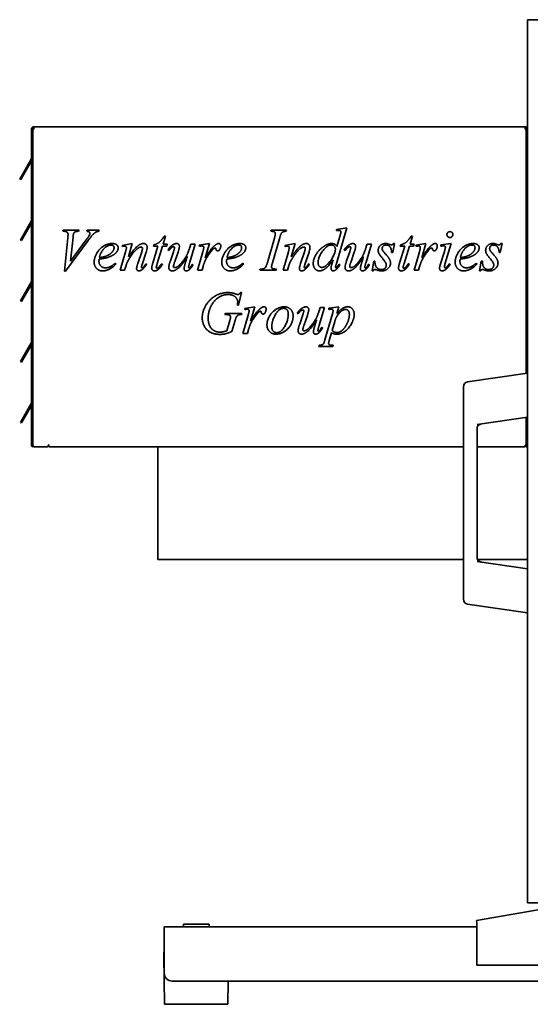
# Model space of a CAD drawing. Header units: millimetres. Extents: x 295 to 965, y 115 to 776.
# Tile 1 of 2: x 295 to 614, y 115 to 731. Entities that reach past the tile are written whole.
import ezdxf

# ---------------------------------------------------------------- set-up
doc = ezdxf.new("R2010")
doc.units = ezdxf.units.MM
doc.header["$LTSCALE"] = 3
doc.layers.add('Krawędzie widoczne(ISO)', color=7, linetype='Continuous', lineweight=35, true_color=0x262659)

msp = doc.modelspace()

# ---------------------------------------------------------------- linework, layer by layer
at = {"layer": 'Krawędzie widoczne(ISO)'}
for p, q in [((612.59, 730.86), (664.09, 730.86)), ((612.59, 178.86), (612.59, 730.86)), ((303.99, 662.52), (302.59, 662.52)), ((302.59, 464.8), (302.59, 662.52)), ((303.5, 464.92), (303.5, 662.02)), ((303.99, 663.92), (611.19, 663.92)), ((303.99, 662.52), (303.99, 663.92)), ((611.19, 663.92), (611.19, 662.52)), ((611.89, 662.52), (611.19, 662.52)), ((612.59, 662.52), (611.89, 662.52)), ((611.89, 650.52), (611.89, 662.52)), ((611.89, 509.88), (611.89, 650.52)), ((302.13, 643.2), (295.23, 631.25)), ((295.84, 630.9), (302.59, 642.6)), ((302.13, 643.2), (302.5, 643.84)), ((295.23, 631.25), (295.84, 630.9)), ((302.5, 604.84), (295.73, 593.12)), ((296.34, 592.77), (302.59, 603.6)), ((322.23, 598.58), (322.41, 599.25)), ((322.9, 598.58), (322.23, 598.58)), ((322.41, 599.25), (332.3, 599.25)), ((332.3, 599.25), (332.09, 598.58)), ((337.1, 598.58), (337.32, 599.25)), ((337.32, 599.25), (344.82, 599.25)), ((344.82, 599.25), (344.63, 598.58)), ((452.13, 598.58), (452.35, 599.25)), ((452.35, 599.25), (461.91, 599.25)), ((461.91, 599.25), (461.71, 598.58)), ((499.66, 600.68), (493.2, 578.46)), ((493.32, 599.66), (499.66, 600.68)), ((493.32, 598.99), (493.32, 599.66)), ((295.73, 593.12), (296.34, 592.77)), ((323.25, 573.68), (325.31, 594.49)), ((337.99, 592.82), (323.92, 573.68)), ((328.56, 594.86), (327.07, 579.95)), ((327.07, 579.95), (336.83, 593.27)), ((359.26, 589.8), (365.61, 590.94)), ((365.61, 590.94), (363.22, 582.63)), ((386.44, 595.53), (384.95, 590.51)), ((385.62, 595.53), (386.44, 595.53)), ((407.48, 589.92), (413.79, 590.94)), ((413.79, 590.94), (411.22, 581.97)), ((450.11, 579.15), (454.46, 594.25)), ((457.56, 593.86), (453.23, 578.79)), ((461.03, 589.8), (467.39, 590.94)), ((467.39, 590.94), (465, 582.63)), ((493.55, 589.18), (495.31, 595.29)), ((529.52, 590.94), (528.39, 585.28)), ((528.82, 590.94), (529.52, 590.94)), ((540.71, 595.53), (539.22, 590.51)), ((539.89, 595.53), (540.71, 595.53)), ((542.86, 589.92), (549.17, 590.94)), ((549.17, 590.94), (546.59, 581.97)), ((558.54, 590.02), (564.98, 591.04)), ((564.98, 591.04), (561.07, 577.95)), ((596.7, 590.94), (595.57, 585.28)), ((596, 590.94), (596.7, 590.94)), ((358.05, 574.25), (361.38, 585.81)), ((359.42, 589.12), (359.26, 589.8)), ((360.09, 589.22), (359.42, 589.12)), ((369.04, 578.38), (371.49, 585.79)), ((374.31, 585.61), (371.76, 577.91)), ((378.39, 578.66), (381.62, 589.33)), ((378.8, 589.33), (378.99, 590.06)), ((381.62, 589.33), (378.8, 589.33)), ((384.58, 589.33), (381.23, 578.48)), ((387.2, 589.33), (384.58, 589.33)), ((384.95, 590.51), (387.5, 590.51)), ((387.5, 590.51), (387.2, 589.33)), ((388.4, 586.59), (387.83, 587)), ((389.4, 580.13), (391.32, 585.83)), ((394.2, 585.57), (392.18, 579.68)), ((404.95, 590.51), (401.58, 579.36)), ((401.72, 588.98), (402.15, 590.51)), ((402.15, 590.51), (404.95, 590.51)), ((406.4, 574.25), (409.69, 585.71)), ((407.72, 589.24), (407.48, 589.92)), ((459.83, 574.25), (463.16, 585.81)), ((461.2, 589.12), (461.03, 589.8)), ((461.87, 589.22), (461.2, 589.12)), ((470.82, 578.38), (473.27, 585.79)), ((476.09, 585.61), (473.53, 577.91)), ((498.57, 586.59), (498, 587)), ((499.57, 580.13), (501.49, 585.83)), ((504.37, 585.57), (502.35, 579.68)), ((515.12, 590.51), (511.75, 579.36)), ((511.89, 588.98), (512.32, 590.51)), ((512.32, 590.51), (515.12, 590.51)), ((528.39, 585.28), (527.72, 585.28)), ((532.66, 578.66), (535.89, 589.33)), ((533.07, 589.33), (533.26, 590.06)), ((535.89, 589.33), (533.07, 589.33)), ((538.85, 589.33), (535.5, 578.48)), ((541.47, 589.33), (538.85, 589.33)), ((539.22, 590.51), (541.77, 590.51)), ((541.77, 590.51), (541.47, 589.33)), ((541.77, 574.25), (545.06, 585.71)), ((543.1, 589.24), (542.86, 589.92)), ((558.13, 577.68), (560.71, 586.04)), ((558.54, 589.3), (558.54, 590.02)), ((595.57, 585.28), (594.9, 585.28)), ((355.15, 578.68), (355.52, 578.15)), ((434.91, 578.68), (435.28, 578.15)), ((490.42, 578.34), (491.14, 580.67)), ((515.45, 573.82), (516.57, 579.81)), ((516.57, 579.81), (517.24, 579.81)), ((580.78, 578.68), (581.15, 578.15)), ((582.62, 573.82), (583.75, 579.81)), ((583.75, 579.81), (584.42, 579.81)), ((323.92, 573.68), (323.25, 573.68)), ((360.81, 574.25), (358.05, 574.25)), ((361.71, 577.3), (360.81, 574.25)), ((374.08, 578.28), (374.66, 577.93)), ((383.91, 578.34), (384.52, 577.89)), ((403.15, 578.13), (403.7, 577.7)), ((409.22, 574.25), (406.4, 574.25)), ((409.81, 576.58), (409.22, 574.25)), ((445.35, 574.25), (445.61, 574.93)), ((455.52, 574.25), (445.35, 574.25)), ((455.72, 574.93), (455.52, 574.25)), ((462.59, 574.25), (459.83, 574.25)), ((463.48, 577.3), (462.59, 574.25)), ((475.86, 578.28), (476.43, 577.93)), ((494.75, 578.03), (495.39, 577.64)), ((513.32, 578.13), (513.87, 577.7)), ((516.12, 573.82), (515.45, 573.82)), ((538.18, 578.34), (538.79, 577.89)), ((544.59, 574.25), (541.77, 574.25)), ((545.18, 576.58), (544.59, 574.25)), ((563.73, 578.34), (564.38, 577.93)), ((583.3, 573.82), (582.62, 573.82)), ((302.5, 566.84), (295.73, 555.12)), ((296.34, 554.77), (302.59, 565.6)), ((433.87, 560.28), (432.01, 552.4)), ((433.19, 560.28), (433.87, 560.28)), ((295.73, 555.12), (296.34, 554.77)), ((432.01, 552.4), (431.34, 552.4)), ((435.83, 550.38), (442.14, 551.4)), ((436.07, 549.7), (435.83, 550.38)), ((442.14, 551.4), (439.57, 542.43)), ((485.79, 550.97), (482.42, 539.82)), ((482.56, 549.44), (482.99, 550.97)), ((482.99, 550.97), (485.79, 550.97)), ((488.48, 550.46), (494.78, 551.4)), ((488.48, 549.74), (488.48, 550.46)), ((494.78, 551.4), (493.55, 547.15)), ((423.49, 546.56), (423.7, 547.27)), ((424, 546.56), (423.49, 546.56)), ((423.7, 547.27), (434.07, 547.27)), ((424.78, 536.45), (426.6, 542.88)), ((429.7, 542.25), (427.86, 535.94)), ((434.07, 547.27), (433.89, 546.56)), ((434.75, 534.71), (438.03, 546.17)), ((469.24, 547.05), (468.67, 547.46)), ((470.24, 540.59), (472.16, 546.29)), ((475.04, 546.03), (473.02, 540.14)), ((486.05, 530.77), (490.71, 546.92)), ((492.12, 542.17), (490.55, 536.65)), ((438.16, 537.04), (437.57, 534.71)), ((483.99, 538.59), (484.54, 538.16)), ((437.57, 534.71), (434.75, 534.71)), ((490.12, 535.18), (488.75, 530.42)), ((302.5, 528.84), (295.73, 517.12)), ((296.34, 516.77), (302.59, 527.6)), ((482.3, 526.64), (482.48, 527.32)), ((490.98, 526.64), (482.3, 526.64)), ((491.16, 527.32), (490.98, 526.64)), ((295.73, 517.12), (296.34, 516.77)), ((612.59, 509.99), (575.15, 504.39)), ((572.59, 501.42), (572.59, 368.55)), ((302.5, 490.84), (295.73, 479.12)), ((296.34, 478.77), (302.59, 489.6)), ((581.11, 477.78), (612.59, 482.49)), ((611.89, 475.92), (611.89, 482.38)), ((295.73, 479.12), (296.34, 478.77)), ((581.09, 475.19), (581.09, 475.19)), ((581.09, 394.78), (581.09, 475.19)), ((611.89, 463.92), (611.89, 475.92)), ((303.51, 464.8), (302.59, 464.8)), ((312.3, 463.92), (304.5, 463.92)), ((313.3, 464.92), (313.3, 465.15)), ((313.3, 465.15), (313.5, 465.15)), ((313.5, 465.15), (313.5, 464.8)), ((313.5, 463.92), (313.5, 464.8)), ((572.59, 463.92), (313.5, 463.92)), ((381.59, 463.92), (381.59, 393.42)), ((611.19, 463.92), (581.09, 463.92)), ((611.19, 464.8), (611.89, 464.8)), ((611.19, 464.8), (611.19, 463.92)), ((611.89, 463.92), (612.59, 463.92)), ((572.59, 393.42), (381.59, 393.42)), ((612.59, 387.49), (581.11, 392.19)), ((612.59, 393.42), (581.41, 393.42)), ((575.15, 365.58), (612.59, 359.99)), ((664.09, 178.86), (612.59, 178.86)), ((580.7, 167.66), (632.89, 176.86)), ((580.89, 166.55), (580.7, 167.66)), ((580.89, 166.55), (580.89, 139.86)), ((385.59, 163.86), (580.89, 163.86)), ((385.59, 163.86), (385.59, 157.86)), ((397.59, 165.36), (413.59, 165.36)), ((397.59, 165.36), (397.59, 163.86)), ((413.59, 165.36), (413.59, 163.86)), ((385.59, 134.86), (385.59, 157.86)), ((385.39, 147.86), (385.59, 147.86)), ((385.39, 145.36), (385.39, 147.86)), ((385.79, 115.36), (385.39, 145.36)), ((580.89, 139.86), (662.89, 139.86)), ((950.59, 129.86), (390.59, 129.86)), ((425.39, 115.36), (425.59, 129.86)), ((425.39, 115.36), (385.79, 115.36))]:
    msp.add_line(p, q, dxfattribs=at)
for centre, radius, start, end in [((303.99, 662.52), 1.4, 90, 180), ((303.99, 662.52), 0.7, 90, 180), ((304, 662.02), 0.5, 91.39037, 180), ((611.19, 662.52), 1.4, 0, 90), ((611.19, 662.52), 0.7, 0, 90), ((301.89, 644.19), 0.7, 330, 0), ((301.89, 605.19), 0.7, 345, 0), ((301.89, 567.19), 0.7, 345, 0), ((301.89, 529.19), 0.7, 345, 0), ((575.59, 501.42), 3, 98.5, 180), ((301.89, 491.19), 0.7, 345, 0), ((303.47, 464.8), 0.875, 180, 304.8243), ((303.47, 464.8), 0.175, 180, 296.3467), ((304.5, 464.92), 1, 180, 270), ((312.3, 464.92), 1, 270, 0), ((575.59, 368.55), 3, 180, 261.5), ((390.59, 134.86), 5, 180, 270)]:
    msp.add_arc(centre, radius, start, end, dxfattribs=at)
for centre in [(301.9, 605.19), (301.9, 567.19), (301.9, 529.19), (301.9, 491.19)]:
    msp.add_ellipse(centre, major_axis=(0.181, 0.672), ratio=0.994403, start_param=4.44972, end_param=4.712938, dxfattribs=at)
for points, degree in [([(325.45, 596.64), (325.45, 597.47), (324.23, 598.58), (322.9, 598.58)], 2), ([(328.93, 597.17), (328.74, 596.76), (328.56, 594.86)], 2), ([(332.09, 598.58), (330.48, 598.56), (329.29, 597.92), (328.93, 597.17)], 2), ([(339.1, 597.27), (339.1, 597.76), (338.26, 598.5), (337.1, 598.58)], 2), ([(343.2, 598.23), (342.18, 597.74), (340.18, 595.8), (337.99, 592.82)], 2), ([(338.83, 596.27), (339.1, 596.84), (339.1, 597.27)], 2), ([(344.63, 598.58), (343.73, 598.5), (343.2, 598.23)], 2), ([(455.01, 597.09), (455.01, 597.56), (454.52, 598.23), (453.54, 598.58), (452.13, 598.58)], 2), ([(454.46, 594.25), (455.01, 596.13), (455.01, 597.09)], 2), ([(459.95, 598.29), (459.11, 597.9), (458.26, 596.41), (457.56, 593.86)], 2), ([(461.71, 598.58), (460.52, 598.6), (459.95, 598.29)], 2), ([(494.73, 599.11), (494.31, 599.11), (493.32, 598.99)], 2), ([(495.71, 598.8), (495.35, 599.11), (494.73, 599.11)], 2), ([(496, 598.15), (496, 598.54), (495.71, 598.8)], 2), ([(495.78, 596.92), (496, 597.66), (496, 598.15)], 2), ([(562.28, 596.54), (562.28, 597.31), (563.34, 598.37), (564.14, 598.37)], 2), ([(564.14, 598.37), (564.91, 598.37), (565.98, 597.31), (565.98, 596.54)], 2), ([(325.31, 594.49), (325.45, 596.09), (325.45, 596.64)], 2), ([(336.83, 593.27), (338.42, 595.43), (338.83, 596.27)], 2), ([(341.75, 579.26), (341.75, 582.01), (345.14, 587.75), (350.27, 590.94), (352.99, 590.94)], 2), ([(352.99, 590.94), (354.95, 590.94), (356.83, 589.35), (356.83, 588.26)], 2), ([(363.22, 582.63), (366.9, 587.71), (370.82, 590.94), (372.63, 590.94)], 2), ([(372.63, 590.94), (373.62, 590.94), (374.9, 589.59), (374.9, 588.53)], 2), ([(378.99, 590.06), (381.03, 590.61), (383.85, 592.82), (385.62, 595.53)], 2), ([(391.02, 590.14), (392.3, 590.94), (393.39, 590.94)], 2), ([(393.39, 590.94), (394.12, 590.94), (395.06, 589.9), (395.06, 589.1)], 2), ([(417.12, 589.69), (418.63, 590.94), (419.57, 590.94)], 2), ([(419.57, 590.94), (420.18, 590.94), (420.9, 590.22), (420.9, 589.53)], 2), ([(421.51, 579.26), (421.51, 582.01), (424.9, 587.75), (430.03, 590.94), (432.74, 590.94)], 2), ([(432.74, 590.94), (434.71, 590.94), (436.58, 589.35), (436.58, 588.26)], 2), ([(465, 582.63), (468.67, 587.71), (472.59, 590.94), (474.41, 590.94)], 2), ([(474.41, 590.94), (475.39, 590.94), (476.68, 589.59), (476.68, 588.53)], 2), ([(485.65, 589.37), (488.1, 590.94), (490.16, 590.94)], 2), ([(490.16, 590.94), (491.24, 590.94), (492.79, 590.12), (493.55, 589.18)], 2), ([(495.31, 595.29), (495.59, 596.31), (495.78, 596.92)], 2), ([(501.19, 590.14), (502.48, 590.94), (503.56, 590.94)], 2), ([(503.56, 590.94), (504.29, 590.94), (505.23, 589.9), (505.23, 589.1)], 2), ([(519.31, 586.69), (519.31, 588.47), (521.9, 590.94), (523.94, 590.94)], 2), ([(523.94, 590.94), (524.53, 590.94), (525.02, 590.86)], 2), ([(527.5, 590.08), (528.29, 590.08), (528.82, 590.94)], 2), ([(533.26, 590.06), (535.3, 590.61), (538.12, 592.82), (539.89, 595.53)], 2), ([(552.5, 589.69), (554.01, 590.94), (554.95, 590.94)], 2), ([(554.95, 590.94), (555.56, 590.94), (556.27, 590.22), (556.27, 589.53)], 2), ([(564.14, 594.68), (563.36, 594.68), (562.28, 595.76), (562.28, 596.54)], 2), ([(565.98, 596.54), (565.98, 595.76), (564.89, 594.68), (564.14, 594.68)], 2), ([(567.39, 579.26), (567.39, 582.01), (570.78, 587.75), (575.9, 590.94), (578.62, 590.94)], 2), ([(578.62, 590.94), (580.58, 590.94), (582.46, 589.35), (582.46, 588.26)], 2), ([(586.48, 586.69), (586.48, 588.47), (589.08, 590.94), (591.12, 590.94)], 2), ([(591.12, 590.94), (591.71, 590.94), (592.2, 590.86)], 2), ([(594.67, 590.08), (595.47, 590.08), (596, 590.94)], 2), ([(352.29, 590.02), (350.35, 590.02), (346.02, 586.02), (345, 582.12)], 2), ([(349.55, 583.18), (351.88, 584.2), (354.21, 587.02), (354.21, 588.28)], 2), ([(355.58, 585.34), (353.95, 583.52), (350.78, 582.4)], 2), ([(354.21, 588.28), (354.21, 589.06), (353.21, 590.02), (352.29, 590.02)], 2), ([(356.83, 588.26), (356.83, 586.73), (355.58, 585.34)], 2), ([(360.85, 589.3), (360.65, 589.3), (360.09, 589.22)], 2), ([(361.97, 588.3), (361.97, 588.69), (361.32, 589.3), (360.85, 589.3)], 2), ([(361.38, 585.81), (361.97, 587.88), (361.97, 588.3)], 2), ([(369.71, 588.32), (368.24, 587.51), (365.06, 583.69), (363.28, 580.73)], 2), ([(371.06, 588.77), (370.51, 588.77), (369.71, 588.32)], 2), ([(371.96, 587.94), (371.96, 588.3), (371.43, 588.77), (371.06, 588.77)], 2), ([(371.49, 585.79), (371.96, 587.18), (371.96, 587.94)], 2), ([(374.9, 588.53), (374.9, 587.43), (374.31, 585.61)], 2), ([(387.83, 587), (389.34, 589.14), (391.02, 590.14)], 2), ([(391.43, 588.92), (390.96, 588.92), (390.04, 588.37), (388.4, 586.59)], 2), ([(391.32, 585.83), (392.02, 587.88), (392.02, 588.39)], 2), ([(392.02, 588.39), (392.02, 588.59), (391.65, 588.92), (391.43, 588.92)], 2), ([(392.22, 575.89), (392.86, 575.89), (394.9, 577.09), (398.29, 581.3), (400.49, 584.97), (401.72, 588.98)], 2), ([(395.06, 589.1), (395.06, 588.1), (394.2, 585.57)], 2), ([(409.07, 589.41), (408.7, 589.41), (407.72, 589.24)], 2), ([(410.01, 589.12), (409.64, 589.41), (409.07, 589.41)], 2), ([(409.69, 585.71), (410.28, 587.71), (410.28, 588.55)], 2), ([(410.28, 588.55), (410.28, 588.9), (410.01, 589.12)], 2), ([(411.22, 581.97), (414.49, 587.49), (417.12, 589.69)], 2), ([(415.34, 586.53), (413.81, 584.73), (412.01, 581.85)], 2), ([(416.79, 587.98), (416.3, 587.71), (415.34, 586.53)], 2), ([(417.39, 588.12), (417.06, 588.12), (416.79, 587.98)], 2), ([(417.73, 587.98), (417.59, 588.12), (417.39, 588.12)], 2), ([(417.9, 587.51), (417.86, 587.85), (417.73, 587.98)], 2), ([(419, 586.38), (418.57, 586.38), (417.98, 586.94), (417.9, 587.51)], 2), ([(420.27, 587.22), (419.84, 586.38), (419, 586.38)], 2), ([(420.9, 589.53), (420.9, 588.32), (420.27, 587.22)], 2), ([(432.05, 590.02), (430.11, 590.02), (425.78, 586.02), (424.76, 582.12)], 2), ([(429.31, 583.18), (431.64, 584.2), (433.97, 587.02), (433.97, 588.28)], 2), ([(435.34, 585.34), (433.7, 583.52), (430.54, 582.4)], 2), ([(433.97, 588.28), (433.97, 589.06), (432.97, 590.02), (432.05, 590.02)], 2), ([(436.58, 588.26), (436.58, 586.73), (435.34, 585.34)], 2), ([(462.63, 589.3), (462.42, 589.3), (461.87, 589.22)], 2), ([(463.75, 588.3), (463.75, 588.69), (463.1, 589.3), (462.63, 589.3)], 2), ([(463.16, 585.81), (463.75, 587.88), (463.75, 588.3)], 2), ([(471.49, 588.32), (470.02, 587.51), (466.83, 583.69), (465.06, 580.73)], 2), ([(472.84, 588.77), (472.29, 588.77), (471.49, 588.32)], 2), ([(473.74, 587.94), (473.74, 588.3), (473.21, 588.77), (472.84, 588.77)], 2), ([(473.27, 585.79), (473.74, 587.18), (473.74, 587.94)], 2), ([(476.68, 588.53), (476.68, 587.43), (476.09, 585.61)], 2), ([(478.72, 578.44), (478.72, 581.2), (482.52, 587.43), (485.65, 589.37)], 2), ([(489.87, 590.02), (487.3, 590.02), (481.74, 582.36), (481.74, 578.85)], 2), ([(484.15, 576.01), (486.4, 576.01), (492.55, 584.3), (492.55, 587.41)], 2), ([(492.55, 587.41), (492.55, 588.59), (491.04, 590.02), (489.87, 590.02)], 2), ([(498, 587), (499.51, 589.14), (501.19, 590.14)], 2), ([(501.6, 588.92), (501.13, 588.92), (500.21, 588.37), (498.57, 586.59)], 2), ([(501.49, 585.83), (502.19, 587.88), (502.19, 588.39)], 2), ([(502.19, 588.39), (502.19, 588.59), (501.82, 588.92), (501.6, 588.92)], 2), ([(502.39, 575.89), (503.03, 575.89), (505.07, 577.09), (508.46, 581.3), (510.67, 584.97), (511.89, 588.98)], 2), ([(505.23, 589.1), (505.23, 588.1), (504.37, 585.57)], 2), ([(524.06, 578.75), (523.53, 579.85), (520.24, 583.75), (519.31, 585.71), (519.31, 586.69)], 2), ([(524.29, 590.02), (523.15, 590.02), (521.8, 588.77), (521.8, 587.88)], 2), ([(521.8, 587.88), (521.8, 587.26), (522.33, 586.16), (523.23, 585.16)], 2), ([(523.23, 585.16), (525.64, 582.54), (527.03, 579.89), (527.03, 578.7)], 2), ([(527.72, 585.28), (527.62, 587.75), (525.72, 590.02), (524.29, 590.02)], 2), ([(525.02, 590.86), (525.27, 590.8), (527.17, 590.08), (527.5, 590.08)], 2), ([(544.45, 589.41), (544.08, 589.41), (543.1, 589.24)], 2), ([(545.39, 589.12), (545.02, 589.41), (544.45, 589.41)], 2), ([(545.06, 585.71), (545.65, 587.71), (545.65, 588.55)], 2), ([(545.65, 588.55), (545.65, 588.9), (545.39, 589.12)], 2), ([(546.59, 581.97), (549.86, 587.49), (552.5, 589.69)], 2), ([(550.72, 586.53), (549.19, 584.73), (547.39, 581.85)], 2), ([(552.17, 587.98), (551.68, 587.71), (550.72, 586.53)], 2), ([(552.76, 588.12), (552.43, 588.12), (552.17, 587.98)], 2), ([(553.11, 587.98), (552.97, 588.12), (552.76, 588.12)], 2), ([(553.27, 587.51), (553.23, 587.85), (553.11, 587.98)], 2), ([(554.37, 586.38), (553.95, 586.38), (553.35, 586.94), (553.27, 587.51)], 2), ([(555.64, 587.22), (555.21, 586.38), (554.37, 586.38)], 2), ([(556.27, 589.53), (556.27, 588.32), (555.64, 587.22)], 2), ([(560.22, 589.51), (559.81, 589.51), (558.54, 589.3)], 2), ([(561.3, 588.59), (561.3, 589), (560.73, 589.51), (560.22, 589.51)], 2), ([(560.71, 586.04), (561.3, 588.06), (561.3, 588.59)], 2), ([(577.92, 590.02), (575.98, 590.02), (571.65, 586.02), (570.63, 582.12)], 2), ([(575.19, 583.18), (577.52, 584.2), (579.84, 587.02), (579.84, 588.28)], 2), ([(581.21, 585.34), (579.58, 583.52), (576.41, 582.4)], 2), ([(579.84, 588.28), (579.84, 589.06), (578.84, 590.02), (577.92, 590.02)], 2), ([(582.46, 588.26), (582.46, 586.73), (581.21, 585.34)], 2), ([(591.24, 578.75), (590.71, 579.85), (587.42, 583.75), (586.48, 585.71), (586.48, 586.69)], 2), ([(591.47, 590.02), (590.32, 590.02), (588.97, 588.77), (588.97, 587.88)], 2), ([(588.97, 587.88), (588.97, 587.26), (589.51, 586.16), (590.4, 585.16)], 2), ([(590.4, 585.16), (592.81, 582.54), (594.2, 579.89), (594.2, 578.7)], 2), ([(594.9, 585.28), (594.8, 587.75), (592.9, 590.02), (591.47, 590.02)], 2), ([(592.2, 590.86), (592.45, 590.8), (594.35, 590.08), (594.67, 590.08)], 2), ([(347.19, 573.82), (344.49, 573.82), (341.75, 577.21), (341.75, 579.26)], 2), ([(344.88, 581.22), (344.78, 580.3), (344.78, 579.68)], 2), ([(344.78, 579.68), (344.78, 578.05), (347.14, 575.74), (348.84, 575.74)], 2), ([(350.78, 582.4), (348.68, 581.65), (344.88, 581.22)], 2), ([(345, 582.12), (347.8, 582.42), (349.55, 583.18)], 2), ([(348.84, 575.74), (350.19, 575.74), (352.68, 576.83), (355.15, 578.68)], 2), ([(363.28, 580.73), (362.34, 579.15), (361.71, 577.3)], 2), ([(377.76, 575.62), (377.76, 576.62), (378.39, 578.66)], 2), ([(388.42, 575.89), (388.42, 577.27), (389.4, 580.13)], 2), ([(399.98, 582.77), (396.74, 577.64), (392.34, 573.82), (390.51, 573.82)], 2), ([(392.18, 579.68), (391.34, 577.3), (391.34, 576.66)], 2), ([(398.25, 576.93), (398.55, 578.19), (399.98, 582.77)], 2), ([(401.58, 579.36), (400.82, 576.87), (400.82, 576.21)], 2), ([(410.69, 579.09), (409.91, 577.01), (409.81, 576.58)], 2), ([(412.01, 581.85), (411.24, 580.62), (410.69, 579.09)], 2), ([(426.94, 573.82), (424.25, 573.82), (421.51, 577.21), (421.51, 579.26)], 2), ([(424.64, 581.22), (424.53, 580.3), (424.53, 579.68)], 2), ([(424.53, 579.68), (424.53, 578.05), (426.9, 575.74), (428.6, 575.74)], 2), ([(430.54, 582.4), (428.44, 581.65), (424.64, 581.22)], 2), ([(424.76, 582.12), (427.56, 582.42), (429.31, 583.18)], 2), ([(428.6, 575.74), (429.95, 575.74), (432.44, 576.83), (434.91, 578.68)], 2), ([(448.86, 576.05), (449.47, 576.93), (450.11, 579.15)], 2), ([(453.23, 578.79), (452.64, 576.89), (452.64, 576.36)], 2), ([(465.06, 580.73), (464.12, 579.15), (463.48, 577.3)], 2), ([(481.74, 578.85), (481.74, 577.46), (483.17, 576.01), (484.15, 576.01)], 2), ([(491.14, 580.67), (488.2, 576.52), (485.77, 574.93)], 2), ([(498.59, 575.89), (498.59, 577.27), (499.57, 580.13)], 2), ([(510.16, 582.77), (506.91, 577.64), (502.52, 573.82), (500.68, 573.82)], 2), ([(502.35, 579.68), (501.52, 577.3), (501.52, 576.66)], 2), ([(508.42, 576.93), (508.73, 578.19), (510.16, 582.77)], 2), ([(511.75, 579.36), (510.99, 576.87), (510.99, 576.21)], 2), ([(517.24, 579.81), (517.34, 577.01), (519.47, 574.68), (521.29, 574.68)], 2), ([(527.03, 578.7), (527.03, 576.78), (523.84, 573.82), (521.39, 573.82)], 2), ([(524.35, 577.4), (524.35, 578.13), (524.06, 578.75)], 2), ([(532.03, 575.62), (532.03, 576.62), (532.66, 578.66)], 2), ([(546.06, 579.09), (545.29, 577.01), (545.18, 576.58)], 2), ([(547.39, 581.85), (546.61, 580.62), (546.06, 579.09)], 2), ([(572.82, 573.82), (570.12, 573.82), (567.39, 577.21), (567.39, 579.26)], 2), ([(570.51, 581.22), (570.41, 580.3), (570.41, 579.68)], 2), ([(570.41, 579.68), (570.41, 578.05), (572.78, 575.74), (574.47, 575.74)], 2), ([(576.41, 582.4), (574.31, 581.65), (570.51, 581.22)], 2), ([(570.63, 582.12), (573.43, 582.42), (575.19, 583.18)], 2), ([(574.47, 575.74), (575.82, 575.74), (578.31, 576.83), (580.78, 578.68)], 2), ([(584.42, 579.81), (584.52, 577.01), (586.65, 574.68), (588.46, 574.68)], 2), ([(594.2, 578.7), (594.2, 576.78), (591.02, 573.82), (588.57, 573.82)], 2), ([(591.53, 577.4), (591.53, 578.13), (591.24, 578.75)], 2), ([(355.52, 578.15), (351.15, 573.82), (347.19, 573.82)], 2), ([(368.32, 575.33), (368.32, 576.23), (369.04, 578.38)], 2), ([(369.75, 573.82), (369.1, 573.82), (368.32, 574.64), (368.32, 575.33)], 2), ([(371.57, 574.52), (370.55, 573.82), (369.75, 573.82)], 2), ([(371.76, 577.91), (371.33, 576.58), (371.33, 576.29)], 2), ([(371.33, 576.29), (371.33, 576.05), (371.59, 575.7), (371.74, 575.7)], 2), ([(374.66, 577.93), (373.02, 575.52), (371.57, 574.52)], 2), ([(371.74, 575.7), (371.92, 575.7), (372.21, 575.93)], 2), ([(372.21, 575.93), (373.06, 576.68), (374.08, 578.28)], 2), ([(379.52, 573.82), (378.74, 573.82), (377.76, 574.82), (377.76, 575.62)], 2), ([(381.48, 574.48), (380.52, 573.82), (379.52, 573.82)], 2), ([(381.23, 578.48), (380.62, 576.62), (380.62, 576.07)], 2), ([(380.62, 576.07), (380.62, 575.78), (380.89, 575.46), (381.07, 575.46)], 2), ([(381.07, 575.46), (381.48, 575.46), (382.15, 576.07)], 2), ([(384.52, 577.89), (382.93, 575.44), (381.48, 574.48)], 2), ([(382.15, 576.07), (382.54, 576.44), (383.91, 578.34)], 2), ([(390.51, 573.82), (389.63, 573.82), (388.42, 574.99), (388.42, 575.89)], 2), ([(391.34, 576.66), (391.34, 576.29), (391.81, 575.89), (392.22, 575.89)], 2), ([(398, 575.27), (398, 575.91), (398.25, 576.93)], 2), ([(399.37, 573.82), (398.76, 573.82), (398, 574.64), (398, 575.27)], 2), ([(401.09, 574.46), (400.21, 573.82), (399.37, 573.82)], 2), ([(400.82, 576.21), (400.82, 575.91), (401, 575.62), (401.17, 575.62)], 2), ([(403.7, 577.7), (402.43, 575.46), (401.09, 574.46)], 2), ([(401.17, 575.62), (401.41, 575.62), (401.99, 576.15), (403.15, 578.13)], 2), ([(435.28, 578.15), (430.91, 573.82), (426.94, 573.82)], 2), ([(445.61, 574.93), (447.16, 574.97), (447.66, 575.19)], 2), ([(447.66, 575.19), (448.47, 575.5), (448.86, 576.05)], 2), ([(452.64, 576.36), (452.64, 575.95), (453.11, 575.35), (454.11, 575.03), (455.72, 574.93)], 2), ([(470.1, 575.33), (470.1, 576.23), (470.82, 578.38)], 2), ([(471.53, 573.82), (470.88, 573.82), (470.1, 574.64), (470.1, 575.33)], 2), ([(473.35, 574.52), (472.33, 573.82), (471.53, 573.82)], 2), ([(473.53, 577.91), (473.1, 576.58), (473.1, 576.29)], 2), ([(473.1, 576.29), (473.1, 576.05), (473.37, 575.7), (473.51, 575.7)], 2), ([(476.43, 577.93), (474.8, 575.52), (473.35, 574.52)], 2), ([(473.51, 575.7), (473.7, 575.7), (473.98, 575.93)], 2), ([(473.98, 575.93), (474.84, 576.68), (475.86, 578.28)], 2), ([(482.56, 573.82), (481.03, 573.82), (478.72, 576.31), (478.72, 578.44)], 2), ([(485.77, 574.93), (484.09, 573.82), (482.56, 573.82)], 2), ([(489.87, 575.52), (489.87, 576.56), (490.42, 578.34)], 2), ([(491.16, 573.82), (490.65, 573.82), (489.87, 574.7), (489.87, 575.52)], 2), ([(495.39, 577.64), (494.31, 575.82), (492.1, 573.82), (491.16, 573.82)], 2), ([(493.2, 578.46), (492.67, 576.64), (492.67, 576.09)], 2), ([(492.67, 576.09), (492.67, 575.93), (492.88, 575.64), (492.98, 575.64)], 2), ([(492.98, 575.64), (493.14, 575.64), (493.37, 575.84)], 2), ([(493.37, 575.84), (493.77, 576.25), (494.75, 578.03)], 2), ([(500.68, 573.82), (499.8, 573.82), (498.59, 574.99), (498.59, 575.89)], 2), ([(501.52, 576.66), (501.52, 576.29), (501.99, 575.89), (502.39, 575.89)], 2), ([(508.17, 575.27), (508.17, 575.91), (508.42, 576.93)], 2), ([(509.54, 573.82), (508.93, 573.82), (508.17, 574.64), (508.17, 575.27)], 2), ([(511.26, 574.46), (510.38, 573.82), (509.54, 573.82)], 2), ([(510.99, 576.21), (510.99, 575.91), (511.18, 575.62), (511.34, 575.62)], 2), ([(513.87, 577.7), (512.61, 575.46), (511.26, 574.46)], 2), ([(511.34, 575.62), (511.58, 575.62), (512.16, 576.15), (513.32, 578.13)], 2), ([(517.39, 574.68), (516.55, 574.68), (516.12, 573.82)], 2), ([(518.32, 574.46), (517.71, 574.68), (517.39, 574.68)], 2), ([(521.39, 573.82), (520.06, 573.82), (518.32, 574.46)], 2), ([(521.29, 574.68), (522.7, 574.68), (524.35, 576.25), (524.35, 577.4)], 2), ([(533.79, 573.82), (533.01, 573.82), (532.03, 574.82), (532.03, 575.62)], 2), ([(535.75, 574.48), (534.79, 573.82), (533.79, 573.82)], 2), ([(535.5, 578.48), (534.89, 576.62), (534.89, 576.07)], 2), ([(534.89, 576.07), (534.89, 575.78), (535.16, 575.46), (535.34, 575.46)], 2), ([(535.34, 575.46), (535.75, 575.46), (536.42, 576.07)], 2), ([(538.79, 577.89), (537.2, 575.44), (535.75, 574.48)], 2), ([(536.42, 576.07), (536.81, 576.44), (538.18, 578.34)], 2), ([(557.64, 575.4), (557.64, 576.09), (558.13, 577.68)], 2), ([(559.28, 573.82), (558.56, 573.82), (557.64, 574.72), (557.64, 575.4)], 2), ([(561.56, 574.76), (560.38, 573.82), (559.28, 573.82)], 2), ([(561.07, 577.95), (560.69, 576.62), (560.69, 576.36)], 2), ([(560.69, 576.36), (560.69, 576.07), (561.01, 575.72), (561.22, 575.72)], 2), ([(561.22, 575.72), (561.46, 575.72), (561.83, 575.99)], 2), ([(564.38, 577.93), (563.18, 576.01), (561.56, 574.76)], 2), ([(561.83, 575.99), (562.77, 576.8), (563.73, 578.34)], 2), ([(581.15, 578.15), (576.78, 573.82), (572.82, 573.82)], 2), ([(584.56, 574.68), (583.73, 574.68), (583.3, 573.82)], 2), ([(585.5, 574.46), (584.89, 574.68), (584.56, 574.68)], 2), ([(588.57, 573.82), (587.24, 573.82), (585.5, 574.46)], 2), ([(588.46, 574.68), (589.87, 574.68), (591.53, 576.25), (591.53, 577.4)], 2), ([(418.51, 558.69), (421.82, 560.28), (425.43, 560.28)], 2), ([(425.43, 560.28), (428.11, 560.28), (430.29, 559.38)], 2), ([(431.58, 559.04), (432.03, 559.04), (432.68, 559.47), (433.19, 560.28)], 2), ([(409.32, 544.39), (409.32, 547.64), (412.03, 553.48), (416.12, 557.53), (418.51, 558.69)], 2), ([(425.43, 559.04), (419.63, 559.04), (415.96, 553.66)], 2), ([(431.5, 554.44), (431.5, 556.26), (428.27, 559.04), (425.43, 559.04)], 2), ([(430.29, 559.38), (431.17, 559.04), (431.58, 559.04)], 2), ([(431.34, 552.4), (431.5, 553.79), (431.5, 554.44)], 2), ([(415.96, 553.66), (413.03, 549.42), (413.03, 544.15)], 2), ([(437.42, 549.87), (437.05, 549.87), (436.07, 549.7)], 2), ([(438.36, 549.58), (437.99, 549.87), (437.42, 549.87)], 2), ([(438.03, 546.17), (438.63, 548.17), (438.63, 549.01)], 2), ([(438.63, 549.01), (438.63, 549.36), (438.36, 549.58)], 2), ([(439.57, 542.43), (442.83, 547.95), (445.47, 550.15)], 2), ([(445.14, 548.44), (444.65, 548.17), (443.69, 546.99)], 2), ([(445.74, 548.58), (445.41, 548.58), (445.14, 548.44)], 2), ([(445.47, 550.15), (446.98, 551.4), (447.92, 551.4)], 2), ([(446.08, 548.44), (445.94, 548.58), (445.74, 548.58)], 2), ([(446.25, 547.97), (446.2, 548.31), (446.08, 548.44)], 2), ([(447.35, 546.84), (446.92, 546.84), (446.33, 547.39), (446.25, 547.97)], 2), ([(447.92, 551.4), (448.53, 551.4), (449.25, 550.68), (449.25, 549.99)], 2), ([(449.25, 549.99), (449.25, 548.78), (448.62, 547.68)], 2), ([(449.78, 540.06), (449.78, 542.78), (452.9, 548.23), (458.11, 551.4), (460.54, 551.4)], 2), ([(460.09, 550.44), (457.38, 550.44), (452.8, 542.68), (452.8, 538.86)], 2), ([(463.12, 546.9), (463.12, 548.62), (461.44, 550.44), (460.09, 550.44)], 2), ([(460.54, 551.4), (462.99, 551.4), (466.14, 548.19), (466.14, 545.64)], 2), ([(468.67, 547.46), (470.18, 549.6), (471.86, 550.6)], 2), ([(472.27, 549.38), (471.8, 549.38), (470.88, 548.82), (469.24, 547.05)], 2), ([(471.86, 550.6), (473.15, 551.4), (474.23, 551.4)], 2), ([(472.16, 546.29), (472.86, 548.33), (472.86, 548.84)], 2), ([(472.86, 548.84), (472.86, 549.05), (472.49, 549.38), (472.27, 549.38)], 2), ([(473.06, 536.34), (473.7, 536.34), (475.74, 537.55), (479.13, 541.76), (481.34, 545.43), (482.56, 549.44)], 2), ([(474.23, 551.4), (474.96, 551.4), (475.9, 550.36), (475.9, 549.56)], 2), ([(475.9, 549.56), (475.9, 548.56), (475.04, 546.03)], 2), ([(489.98, 549.87), (489.44, 549.87), (488.48, 549.74)], 2), ([(491.14, 548.82), (491.14, 549.31), (490.57, 549.87), (489.98, 549.87)], 2), ([(490.71, 546.92), (491.14, 548.46), (491.14, 548.82)], 2), ([(499, 549.78), (496.98, 549.78), (493.02, 545.23), (492.12, 542.17)], 2), ([(493.55, 547.15), (495.55, 549.52), (498.7, 551.4), (500.35, 551.4)], 2), ([(501.29, 546.74), (501.29, 548.21), (499.92, 549.78), (499, 549.78)], 2), ([(500.35, 551.4), (501.99, 551.4), (504.31, 548.8), (504.31, 546.72)], 2), ([(420.51, 534.14), (416.57, 534.14), (411.67, 537.1), (409.32, 541.98), (409.32, 544.39)], 2), ([(413.03, 544.15), (413.03, 540.65), (416.67, 535.57), (420.47, 535.57)], 2), ([(426.52, 546.03), (425.74, 546.56), (424, 546.56)], 2), ([(426.99, 545), (426.99, 545.68), (426.52, 546.03)], 2), ([(426.6, 542.88), (426.99, 544.21), (426.99, 545)], 2), ([(430.7, 545.15), (430.4, 544.66), (429.7, 542.25)], 2), ([(433.89, 546.56), (432.46, 546.54), (431.17, 545.9), (430.7, 545.15)], 2), ([(440.36, 542.31), (439.59, 541.08), (439.04, 539.55)], 2), ([(443.69, 546.99), (442.16, 545.19), (440.36, 542.31)], 2), ([(448.62, 547.68), (448.19, 546.84), (447.35, 546.84)], 2), ([(466.14, 545.64), (466.14, 542.86), (463.2, 537.45), (457.97, 534.28), (455.5, 534.28)], 2), ([(455.93, 535.2), (458.54, 535.2), (463.12, 542.92), (463.12, 546.9)], 2), ([(480.82, 543.23), (477.58, 538.1), (473.19, 534.28), (471.35, 534.28)], 2), ([(479.09, 537.39), (479.4, 538.65), (480.82, 543.23)], 2), ([(504.31, 546.72), (504.31, 542.66), (497.72, 534.28), (493.35, 534.28)], 2), ([(493.65, 535.3), (494.63, 535.3), (496.63, 536.37), (498.55, 538.47), (500.09, 541.21), (501.29, 544.92), (501.29, 546.74)], 2), ([(420.47, 535.57), (421.41, 535.57), (423.08, 535.9), (424.78, 536.45)], 2), ([(427.86, 535.94), (425.33, 534.85), (422.23, 534.14), (420.51, 534.14)], 2), ([(439.04, 539.55), (438.26, 537.47), (438.16, 537.04)], 2), ([(455.5, 534.28), (452.97, 534.28), (449.78, 537.51), (449.78, 540.06)], 2), ([(452.8, 538.86), (452.8, 537.1), (454.58, 535.2), (455.93, 535.2)], 2), ([(469.26, 536.34), (469.26, 537.73), (470.24, 540.59)], 2), ([(471.35, 534.28), (470.47, 534.28), (469.26, 535.45), (469.26, 536.34)], 2), ([(473.02, 540.14), (472.19, 537.75), (472.19, 537.12)], 2), ([(472.19, 537.12), (472.19, 536.75), (472.66, 536.34), (473.06, 536.34)], 2), ([(478.84, 535.73), (478.84, 536.37), (479.09, 537.39)], 2), ([(480.21, 534.28), (479.6, 534.28), (478.84, 535.1), (478.84, 535.73)], 2), ([(482.42, 539.82), (481.66, 537.33), (481.66, 536.67)], 2), ([(481.66, 536.67), (481.66, 536.37), (481.85, 536.08), (482.01, 536.08)], 2), ([(484.54, 538.16), (483.28, 535.92), (481.93, 534.91)], 2), ([(482.01, 536.08), (482.25, 536.08), (482.83, 536.61), (483.99, 538.59)], 2), ([(490.55, 536.65), (491.69, 535.3), (493.65, 535.3)], 2), ([(481.93, 534.91), (481.05, 534.28), (480.21, 534.28)], 2), ([(482.48, 527.32), (484.2, 527.4), (485.4, 528.42), (486.05, 530.77)], 2), ([(488.75, 530.42), (488.34, 529.03), (488.34, 528.6)], 2), ([(493.35, 534.28), (492.43, 534.28), (491, 534.67), (490.12, 535.18)], 2), ([(488.34, 528.6), (488.34, 528.2), (488.77, 527.62), (489.73, 527.32), (491.16, 527.32)], 2), ([(581.11, 477.78), (581.11, 477.78), (581.11, 477.78), (581.11, 477.78)], 3), ([(581.11, 392.19), (581.11, 392.19), (581.11, 392.19), (581.11, 392.19)], 3)]:
    msp.add_open_spline(points, degree=degree, dxfattribs=at)
for points, knots in [([(583.65, 478.16), (583.65, 478.16), (583.65, 478.16), (583.65, 478.16), (583.65, 478.16), (583.65, 478.16), (583.65, 478.16), (583.65, 478.16), (583.65, 478.16), (583.65, 478.16), (583.65, 478.16), (583.65, 478.16), (583.65, 478.16), (583.65, 478.16), (583.65, 478.16), (583.65, 478.16), (583.65, 478.16), (583.65, 478.16), (583.65, 478.16), (583.65, 478.16), (583.65, 478.16), (583.5, 478.14), (583.36, 478.1), (583.06, 478.01), (582.91, 477.95), (582.47, 477.73), (582.2, 477.54), (581.73, 477.08), (581.54, 476.8), (581.26, 476.23), (581.17, 475.93), (581.1, 475.48), (581.09, 475.34), (581.09, 475.19)], [0.0674168, 0.0674168, 0.0674168, 0.0674168, 0.0677255, 0.0677255, 0.0684096, 0.0684096, 0.0687516, 0.0687516, 0.0689226, 0.0689226, 0.0690082, 0.0690082, 0.069051, 0.069051, 0.0690941, 0.0690941, 0.0691158, 0.0691158, 0.0691374, 0.0691374, 0.0692251, 0.0692251, 0.1132759, 0.1132759, 0.1624429, 0.1624429, 0.2602134, 0.2602134, 0.3582641, 0.3582641, 0.4515904, 0.4515904, 0.4942762, 0.4942762, 0.4942762, 0.4942762]), ([(581.09, 394.78), (581.09, 394.46), (581.14, 394.14), (581.34, 393.54), (581.49, 393.25), (581.87, 392.74), (582.1, 392.52), (582.62, 392.15), (582.91, 392.01), (583.29, 391.89), (583.37, 391.87), (583.51, 391.84), (583.57, 391.82), (583.63, 391.81), (583.64, 391.81), (583.64, 391.81), (583.64, 391.81), (583.65, 391.81), (583.65, 391.81), (583.65, 391.81), (583.65, 391.81), (583.65, 391.81), (583.65, 391.81), (583.65, 391.81), (583.65, 391.81), (583.65, 391.81), (583.65, 391.81), (583.65, 391.81), (583.65, 391.81), (583.65, 391.81), (583.65, 391.81), (583.65, 391.81), (583.65, 391.81), (583.65, 391.81)], [0, 0, 0, 0, 0.0945081, 0.0945081, 0.1903608, 0.1903608, 0.2848055, 0.2848055, 0.3806278, 0.3806278, 0.4047201, 0.4047201, 0.4227831, 0.4227831, 0.4244757, 0.4244757, 0.4247931, 0.4247931, 0.4248661, 0.4248661, 0.4249026, 0.4249026, 0.4249209, 0.4249209, 0.4249393, 0.4249393, 0.4249577, 0.4249577, 0.4249947, 0.4249947, 0.4251421, 0.4251421, 0.4267344, 0.4267344, 0.4267344, 0.4267344])]:
    msp.add_open_spline(points, degree=3, knots=knots, dxfattribs=at)

doc.saveas('drawing.dxf')
